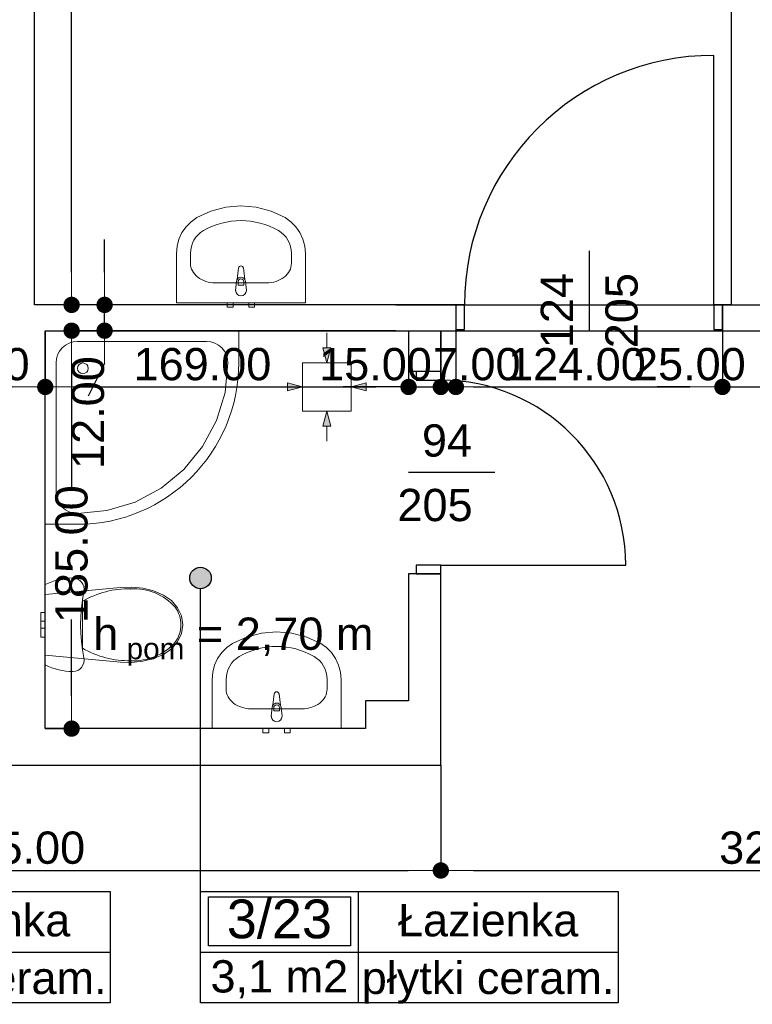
# Model space of a CAD drawing. Header units: millimetres. Extents: x -175445 to -20415, y -559200 to 231527.
# Tile 184 of 256: x -116780 to -113372, y -94928 to -90351. Entities that reach past the tile are written whole.
import ezdxf
from ezdxf.enums import TextEntityAlignment as Align

# ---------------------------------------------------------------- set-up
doc = ezdxf.new("R2010")
doc.units = ezdxf.units.MM
doc.header["$MEASUREMENT"] = 0
for name, color, linetype in [('Drzwi', 7, 'Continuous'), ('Linia', 7, 'Continuous'), ('Obiekt', 7, 'Continuous'), ('Polilinia', 7, 'Continuous'), ('Strefa', 7, 'Continuous'), ('Słup', 7, 'Continuous'), ('Tekst', 7, 'Continuous'), ('Wymiary', 63, 'Continuous'), ('Ściana', 7, 'Continuous')]:
    doc.layers.add(name, color=color, linetype=linetype)
doc.styles.add('Arial', font='txt')
doc.styles.add('Times new roman', font='txt')
doc.dimstyles.new('GENERATED_STYLE__1', dxfattribs={"dimtxt": 150, "dimasz": 152, "dimexe": 0.18, "dimexo": 0, "dimgap": 0.09, "dimtad": 1, "dimtih": 1, "dimtoh": 1, "dimlfac": 0.1, "dimzin": 0, "dimdsep": 46, "dimtxsty": 'Arial', "dimblk": 'ARROWHEAD_11', "dimblk1": 'ARROWHEAD_11', "dimblk2": 'ARROWHEAD_11', "dimcen": 0.09, "dimclrd": 114, "dimclre": 114, "dimclrt": 114, "dimazin": 0, "dimtfac": 1, "dimtdec": 4, "dimtmove": 0, "dimatfit": 3, "dimfxl": 1, "dimtolj": 1, "dimtzin": 0, "dimarcsym": 0})
doc.dimstyles.new('GENERATED_STYLE__3', dxfattribs={"dimtxt": 150, "dimasz": 152, "dimexe": 0.18, "dimexo": 0, "dimgap": 0.09, "dimtad": 1, "dimlfac": 0.1, "dimzin": 0, "dimdsep": 46, "dimtxsty": 'Arial', "dimblk": 'ARROWHEAD_11', "dimblk1": 'ARROWHEAD_11', "dimblk2": 'ARROWHEAD_11', "dimcen": 0.09, "dimclrd": 114, "dimclre": 114, "dimclrt": 114, "dimazin": 0, "dimtfac": 1, "dimtdec": 4, "dimtmove": 2, "dimatfit": 3, "dimfxl": 1, "dimtolj": 1, "dimtzin": 0, "dimarcsym": 0})

# ---------------------------------------------------------------- blocks, each defined once
blk = doc.blocks.new('Łazienka_3_22_24', base_point=(-111874.8, 34229.7))
at = {"layer": 'Strefa'}
for p, q in [((-112608.8, 34512.5), (-110666.6, 34512.5)), ((-112608.8, 33994), (-112608.8, 34512.5)), ((-112572.1, 34486.6), (-111911.5, 34486.6)), ((-112572.1, 34260.3), (-112572.1, 34486.6)), ((-111911.5, 34486.6), (-111911.5, 34260.3)), ((-111874.8, 34512.5), (-111874.8, 33994)), ((-110666.6, 34512.5), (-110666.6, 33994)), ((-111911.5, 34260.3), (-112572.1, 34260.3)), ((-112608.8, 34229.7), (-110666.6, 34229.7)), ((-110666.6, 33994), (-112608.8, 33994))]:
    blk.add_line(p, q, dxfattribs=at)
at = {"layer": 'Strefa', "style": 'Arial'}
for tag, height, p in [('ROOM_NUMBER', 180, (-112241.8, 34384.6)), ('ROOM_NAME', 150, (-111270.7, 34378.5)), ('ROOM_CALC_AREA', 150, (-112241.8, 34117.6)), ('floor_f', 150, (-111270.7, 34110.6))]:
    blk.add_attdef(tag, text='', height=height, dxfattribs=at).set_placement(p, align=Align.MIDDLE_CENTER)
blk = doc.blocks.new('Łazienka_3_23_25', base_point=(-109512, 34229.7))
at = {"layer": 'Strefa'}
for p, q in [((-110246, 34512.5), (-108303.8, 34512.5)), ((-110246, 33994), (-110246, 34512.5)), ((-110209.3, 34486.6), (-109548.7, 34486.6)), ((-110209.3, 34260.3), (-110209.3, 34486.6)), ((-109548.7, 34486.6), (-109548.7, 34260.3)), ((-109512, 34512.5), (-109512, 33994)), ((-108303.8, 34512.5), (-108303.8, 33994)), ((-109548.7, 34260.3), (-110209.3, 34260.3)), ((-110246, 34229.7), (-108303.8, 34229.7)), ((-108303.8, 33994), (-110246, 33994))]:
    blk.add_line(p, q, dxfattribs=at)
at = {"layer": 'Strefa', "style": 'Arial'}
for tag, height, p in [('ROOM_NUMBER', 180, (-109879, 34384.6)), ('ROOM_NAME', 150, (-108907.9, 34378.5)), ('ROOM_CALC_AREA', 150, (-109879, 34117.6)), ('floor_f', 150, (-108907.9, 34110.6))]:
    blk.add_attdef(tag, text='', height=height, dxfattribs=at).set_placement(p, align=Align.MIDDLE_CENTER)
blk = doc.blocks.new('ARROWHEAD_11')
at = {"color": 0, "linetype": 'Continuous', "lineweight": 0}
blk.add_line((0, 0), (-1, 0), dxfattribs=at)
at = {"color": 0, "linetype": 'Continuous', "lineweight": 0, "const_width": 0.25, "flags": 128}
blk.add_lwpolyline([(-0.125, 0, 1), (0.125, 0, 1)], format="xyb", close=True, dxfattribs=at)
blk = doc.blocks.new('*D3367')
at = {"layer": 'Defpoints', "color": 0}
for p in [(-115030.7, -91796.6), (-110484.9, -91796.6), (-110540.7, -93426.6)]:
    blk.add_point(p, dxfattribs=at)
at = {"layer": 'Wymiary', "color": 114, "lineweight": -2}
for p, q in [((-115030.7, -91796.6), (-110484.7, -91796.6)), ((-110484.9, -91948.6), (-110484.9, -92421.3)), ((-110484.9, -93274.6), (-110484.9, -93029.6)), ((-110540.7, -93426.6), (-110484.7, -93426.6))]:
    blk.add_line(p, q, dxfattribs=at)
at = {"layer": 'Wymiary', "color": 114, "lineweight": -2, "xscale": 152, "yscale": 152, "zscale": 152}
for p, rotation in [((-110484.9, -91796.6), 90), ((-110484.9, -93426.6), 270)]:
    blk.add_blockref('ARROWHEAD_11', p, dxfattribs=dict(at, rotation=rotation))
at = {"layer": 'Wymiary', "color": 114, "lineweight": 13, "insert": (-110484.9, -92725.4), "char_height": 150, "attachment_point": 5, "rotation": 90, "style": 'Arial'}
blk.add_mtext('\\A1;163.00', dxfattribs=at)
blk = doc.blocks.new('*D3368')
at = {"layer": 'Defpoints', "color": 0}
for p in [(-115030.7, -91676.6), (-110331.6, -91676.6), (-115030.7, -91796.6)]:
    blk.add_point(p, dxfattribs=at)
at = {"layer": 'Wymiary', "color": 114, "lineweight": -2}
for p, q in [((-110331.6, -91524.6), (-110331.6, -91372.6)), ((-115030.7, -91676.6), (-110331.4, -91676.6)), ((-110331.6, -91796.6), (-110331.6, -91676.6)), ((-115030.7, -91796.6), (-110331.4, -91796.6)), ((-110331.6, -91948.6), (-110408.2, -92100.6))]:
    blk.add_line(p, q, dxfattribs=at)
at = {"layer": 'Wymiary', "color": 114, "lineweight": -2, "xscale": 152, "yscale": 152, "zscale": 152}
for p, rotation in [((-110331.6, -91676.6), 270), ((-110331.6, -91796.6), 90)]:
    blk.add_blockref('ARROWHEAD_11', p, dxfattribs=dict(at, rotation=rotation))
at = {"layer": 'Wymiary', "color": 114, "lineweight": 13, "insert": (-110408.2, -92177.3), "char_height": 150, "attachment_point": 5, "rotation": 90, "style": 'Arial'}
blk.add_mtext('\\A1;12.00', dxfattribs=at)
blk = doc.blocks.new('*D3369')
at = {"layer": 'Defpoints', "color": 0}
for p in [(-110484.9, -88543.8), (-110090.7, -88543.8), (-115030.7, -91676.6)]:
    blk.add_point(p, dxfattribs=at)
at = {"layer": 'Wymiary', "color": 114, "lineweight": -2}
for p, q in [((-110090.7, -88543.8), (-110485.1, -88543.8)), ((-110484.9, -88695.8), (-110484.9, -89944.8)), ((-110484.9, -91524.6), (-110484.9, -90275.7)), ((-115030.7, -91676.6), (-110484.7, -91676.6))]:
    blk.add_line(p, q, dxfattribs=at)
at = {"layer": 'Wymiary', "color": 114, "lineweight": -2, "xscale": 152, "yscale": 152, "zscale": 152}
for p, rotation in [((-110484.9, -88543.8), 90), ((-110484.9, -91676.6), 270)]:
    blk.add_blockref('ARROWHEAD_11', p, dxfattribs=dict(at, rotation=rotation))
at = {"layer": 'Wymiary', "color": 114, "lineweight": 13, "insert": (-110484.9, -90110.2), "char_height": 150, "attachment_point": 5, "rotation": 90, "style": 'Arial'}
blk.add_mtext('\\A1;314', dxfattribs=at)
blk = doc.blocks.new('*D3370')
at = {"layer": 'Defpoints', "color": 0}
for p in [(-116538.1, -91796.6), (-115030.7, -91796.6), (-116660.7, -93646.6)]:
    blk.add_point(p, dxfattribs=at)
at = {"layer": 'Wymiary', "color": 114, "lineweight": -2}
for p, q in [((-115030.7, -91796.6), (-116538.2, -91796.6)), ((-116538.1, -91948.6), (-116538.1, -92531.3)), ((-116538.1, -93494.6), (-116538.1, -93139.6)), ((-116660.7, -93646.6), (-116537.9, -93646.6))]:
    blk.add_line(p, q, dxfattribs=at)
at = {"layer": 'Wymiary', "color": 114, "lineweight": -2, "xscale": 152, "yscale": 152, "zscale": 152}
for p, rotation in [((-116538.1, -91796.6), 90), ((-116538.1, -93646.6), 270)]:
    blk.add_blockref('ARROWHEAD_11', p, dxfattribs=dict(at, rotation=rotation))
at = {"layer": 'Wymiary', "color": 114, "lineweight": 13, "insert": (-116538.1, -92835.4), "char_height": 150, "attachment_point": 5, "rotation": 90, "style": 'Arial'}
blk.add_mtext('\\A1;185.00', dxfattribs=at)
blk = doc.blocks.new('*D3371')
at = {"layer": 'Defpoints', "color": 0}
for p in [(-116384.7, -91676.6), (-115030.7, -91676.6), (-115030.7, -91796.6)]:
    blk.add_point(p, dxfattribs=at)
at = {"layer": 'Wymiary', "color": 114, "lineweight": -2}
for p, q in [((-116384.7, -91524.6), (-116384.7, -91372.6)), ((-115030.7, -91676.6), (-116384.9, -91676.6)), ((-116384.7, -91796.6), (-116384.7, -91676.6)), ((-115030.7, -91796.6), (-116384.9, -91796.6)), ((-116384.7, -91948.6), (-116461.4, -92100.6))]:
    blk.add_line(p, q, dxfattribs=at)
at = {"layer": 'Wymiary', "color": 114, "lineweight": -2, "xscale": 152, "yscale": 152, "zscale": 152}
for p, rotation in [((-116384.7, -91676.6), 270), ((-116384.7, -91796.6), 90)]:
    blk.add_blockref('ARROWHEAD_11', p, dxfattribs=dict(at, rotation=rotation))
at = {"layer": 'Wymiary', "color": 114, "lineweight": 13, "insert": (-116461.4, -92177.3), "char_height": 150, "attachment_point": 5, "rotation": 90, "style": 'Arial'}
blk.add_mtext('\\A1;12.00', dxfattribs=at)
blk = doc.blocks.new('*D3372')
at = {"layer": 'Defpoints', "color": 0}
for p in [(-116710.7, -87078.8), (-116538.1, -87078.8), (-115030.7, -91676.6)]:
    blk.add_point(p, dxfattribs=at)
at = {"layer": 'Wymiary', "color": 114, "lineweight": -2}
for p, q in [((-116710.7, -87078.8), (-116537.9, -87078.8)), ((-116538.1, -87230.8), (-116538.1, -89208.7)), ((-116538.1, -91524.6), (-116538.1, -89546.7)), ((-115030.7, -91676.6), (-116538.2, -91676.6))]:
    blk.add_line(p, q, dxfattribs=at)
at = {"layer": 'Wymiary', "color": 114, "lineweight": -2, "xscale": 152, "yscale": 152, "zscale": 152}
for p, rotation in [((-116538.1, -87078.8), 90), ((-116538.1, -91676.6), 270)]:
    blk.add_blockref('ARROWHEAD_11', p, dxfattribs=dict(at, rotation=rotation))
at = {"layer": 'Wymiary', "color": 114, "lineweight": 13, "insert": (-116538.1, -89377.7), "char_height": 150, "attachment_point": 5, "rotation": 90, "style": 'Arial'}
blk.add_mtext('\\A1;458', dxfattribs=at)
blk = doc.blocks.new('*D3482')
at = {"layer": 'Defpoints', "color": 0}
for p in [(-118770.7, -93816.6), (-114820.7, -93816.6), (-114820.7, -94306)]:
    blk.add_point(p, dxfattribs=at)
at = {"layer": 'Wymiary', "color": 114, "lineweight": -2}
for p, q in [((-118770.7, -93816.6), (-118770.7, -94306.2)), ((-114820.7, -93816.6), (-114820.7, -94306.2)), ((-118618.7, -94306), (-114972.7, -94306))]:
    blk.add_line(p, q, dxfattribs=at)
at = {"layer": 'Wymiary', "color": 114, "lineweight": -2, "xscale": 152, "yscale": 152, "zscale": 152, "rotation": 180}
blk.add_blockref('ARROWHEAD_11', (-118770.7, -94306), dxfattribs=at)
at = {"layer": 'Wymiary', "color": 114, "lineweight": -2, "xscale": 152, "yscale": 152, "zscale": 152}
blk.add_blockref('ARROWHEAD_11', (-114820.7, -94306), dxfattribs=at)
at = {"layer": 'Wymiary', "color": 114, "lineweight": 13, "insert": (-116795.7, -94201), "char_height": 150, "attachment_point": 5, "style": 'Arial'}
blk.add_mtext('\\A1;395.00', dxfattribs=at)
blk = doc.blocks.new('*D3483')
at = {"layer": 'Defpoints', "color": 0}
for p in [(-114820.7, -93816.6), (-111590.7, -93816.6), (-111590.7, -94306)]:
    blk.add_point(p, dxfattribs=at)
at = {"layer": 'Wymiary', "color": 114, "lineweight": -2}
for p, q in [((-114820.7, -93816.6), (-114820.7, -94306.2)), ((-111590.7, -93816.6), (-111590.7, -94306.2)), ((-114668.7, -94306), (-111742.7, -94306))]:
    blk.add_line(p, q, dxfattribs=at)
at = {"layer": 'Wymiary', "color": 114, "lineweight": -2, "xscale": 152, "yscale": 152, "zscale": 152, "rotation": 180}
blk.add_blockref('ARROWHEAD_11', (-114820.7, -94306), dxfattribs=at)
at = {"layer": 'Wymiary', "color": 114, "lineweight": -2, "xscale": 152, "yscale": 152, "zscale": 152}
blk.add_blockref('ARROWHEAD_11', (-111590.7, -94306), dxfattribs=at)
at = {"layer": 'Wymiary', "color": 114, "lineweight": 13, "insert": (-113205.7, -94201), "char_height": 150, "attachment_point": 5, "style": 'Arial'}
blk.add_mtext('\\A1;323.00', dxfattribs=at)
blk = doc.blocks.new('*D3541')
at = {"layer": 'Defpoints', "color": 0}
for p in [(-117330.7, -91796.6), (-116660.7, -91796.6), (-116660.7, -92058.1)]:
    blk.add_point(p, dxfattribs=at)
at = {"layer": 'Wymiary', "color": 114, "lineweight": -2}
for p, q in [((-117330.7, -91796.6), (-117330.7, -92058.3)), ((-116660.7, -91796.6), (-116660.7, -92058.3)), ((-117178.7, -92058.1), (-116812.7, -92058.1))]:
    blk.add_line(p, q, dxfattribs=at)
at = {"layer": 'Wymiary', "color": 114, "lineweight": -2, "xscale": 152, "yscale": 152, "zscale": 152, "rotation": 180}
blk.add_blockref('ARROWHEAD_11', (-117330.7, -92058.1), dxfattribs=at)
at = {"layer": 'Wymiary', "color": 114, "lineweight": -2, "xscale": 152, "yscale": 152, "zscale": 152}
blk.add_blockref('ARROWHEAD_11', (-116660.7, -92058.1), dxfattribs=at)
at = {"layer": 'Wymiary', "color": 114, "lineweight": 13, "insert": (-116995.7, -91953.1), "char_height": 150, "attachment_point": 5, "style": 'Arial'}
blk.add_mtext('\\A1;67.00', dxfattribs=at)
blk = doc.blocks.new('*D3542')
at = {"layer": 'Defpoints', "color": 0}
for p in [(-116660.7, -91796.6), (-114970.7, -91796.6), (-114970.7, -92058.1)]:
    blk.add_point(p, dxfattribs=at)
at = {"layer": 'Wymiary', "color": 114, "lineweight": -2}
for p, q in [((-116660.7, -91796.6), (-116660.7, -92058.3)), ((-114970.7, -91796.6), (-114970.7, -92058.3)), ((-116508.7, -92058.1), (-115122.7, -92058.1))]:
    blk.add_line(p, q, dxfattribs=at)
at = {"layer": 'Wymiary', "color": 114, "lineweight": -2, "xscale": 152, "yscale": 152, "zscale": 152, "rotation": 180}
blk.add_blockref('ARROWHEAD_11', (-116660.7, -92058.1), dxfattribs=at)
at = {"layer": 'Wymiary', "color": 114, "lineweight": -2, "xscale": 152, "yscale": 152, "zscale": 152}
blk.add_blockref('ARROWHEAD_11', (-114970.7, -92058.1), dxfattribs=at)
at = {"layer": 'Wymiary', "color": 114, "lineweight": 13, "insert": (-115929.6, -91953.1), "char_height": 150, "attachment_point": 5, "style": 'Arial'}
blk.add_mtext('\\A1;169.00', dxfattribs=at)
blk = doc.blocks.new('*D3543')
at = {"layer": 'Defpoints', "color": 0}
for p in [(-114970.7, -91796.6), (-114820.7, -91796.6), (-114820.7, -92058.1)]:
    blk.add_point(p, dxfattribs=at)
at = {"layer": 'Wymiary', "color": 114, "lineweight": -2}
for p, q in [((-114970.7, -91796.6), (-114970.7, -92058.3)), ((-114820.7, -91796.6), (-114820.7, -92058.3)), ((-115122.7, -92058.1), (-115274.7, -92058.1)), ((-114970.7, -92058.1), (-114820.7, -92058.1)), ((-114668.7, -92058.1), (-114516.7, -92058.1))]:
    blk.add_line(p, q, dxfattribs=at)
at = {"layer": 'Wymiary', "color": 114, "lineweight": -2, "xscale": 152, "yscale": 152, "zscale": 152}
blk.add_blockref('ARROWHEAD_11', (-114970.7, -92058.1), dxfattribs=at)
at = {"layer": 'Wymiary', "color": 114, "lineweight": -2, "xscale": 152, "yscale": 152, "zscale": 152, "rotation": 180}
blk.add_blockref('ARROWHEAD_11', (-114820.7, -92058.1), dxfattribs=at)
at = {"layer": 'Wymiary', "color": 114, "lineweight": 13, "insert": (-115124.6, -91953.1), "char_height": 150, "attachment_point": 5, "style": 'Arial'}
blk.add_mtext('\\A1;15.00', dxfattribs=at)
blk = doc.blocks.new('*D3544')
at = {"layer": 'Defpoints', "color": 0}
for p in [(-114820.7, -91796.6), (-114750.7, -91796.6), (-114750.7, -92058.1)]:
    blk.add_point(p, dxfattribs=at)
at = {"layer": 'Wymiary', "color": 114, "lineweight": -2}
for p, q in [((-114820.7, -91796.6), (-114820.7, -92058.3)), ((-114750.7, -91796.6), (-114750.7, -92058.3)), ((-114972.7, -92058.1), (-115124.7, -92058.1)), ((-114820.7, -92058.1), (-114750.7, -92058.1)), ((-114598.7, -92058.1), (-114446.7, -92058.1))]:
    blk.add_line(p, q, dxfattribs=at)
at = {"layer": 'Wymiary', "color": 114, "lineweight": -2, "xscale": 152, "yscale": 152, "zscale": 152}
blk.add_blockref('ARROWHEAD_11', (-114820.7, -92058.1), dxfattribs=at)
at = {"layer": 'Wymiary', "color": 114, "lineweight": -2, "xscale": 152, "yscale": 152, "zscale": 152, "rotation": 180}
blk.add_blockref('ARROWHEAD_11', (-114750.7, -92058.1), dxfattribs=at)
at = {"layer": 'Wymiary', "color": 114, "lineweight": 13, "insert": (-114653.8, -91953.1), "char_height": 150, "attachment_point": 5, "style": 'Arial'}
blk.add_mtext('\\A1;7.00', dxfattribs=at)
blk = doc.blocks.new('*D3545')
at = {"layer": 'Defpoints', "color": 0}
for p in [(-114750.7, -91796.6), (-113510.7, -91796.6), (-113510.7, -92058.1)]:
    blk.add_point(p, dxfattribs=at)
at = {"layer": 'Wymiary', "color": 114, "lineweight": -2}
for p, q in [((-114750.7, -91796.6), (-114750.7, -92058.3)), ((-113510.7, -91796.6), (-113510.7, -92058.3)), ((-114598.7, -92058.1), (-113662.7, -92058.1))]:
    blk.add_line(p, q, dxfattribs=at)
at = {"layer": 'Wymiary', "color": 114, "lineweight": -2, "xscale": 152, "yscale": 152, "zscale": 152, "rotation": 180}
blk.add_blockref('ARROWHEAD_11', (-114750.7, -92058.1), dxfattribs=at)
at = {"layer": 'Wymiary', "color": 114, "lineweight": -2, "xscale": 152, "yscale": 152, "zscale": 152}
blk.add_blockref('ARROWHEAD_11', (-113510.7, -92058.1), dxfattribs=at)
at = {"layer": 'Wymiary', "color": 114, "lineweight": 13, "insert": (-114187.6, -91953.1), "char_height": 150, "attachment_point": 5, "style": 'Arial'}
blk.add_mtext('\\A1;124.00', dxfattribs=at)
blk = doc.blocks.new('*D3546')
at = {"layer": 'Defpoints', "color": 0}
for p in [(-113510.7, -91796.6), (-113260.7, -91796.6), (-113260.7, -92058.1)]:
    blk.add_point(p, dxfattribs=at)
at = {"layer": 'Wymiary', "color": 114, "lineweight": -2}
for p, q in [((-113510.7, -91796.6), (-113510.7, -92058.3)), ((-113260.7, -91796.6), (-113260.7, -92058.3)), ((-113662.7, -92058.1), (-113814.7, -92058.1)), ((-113510.7, -92058.1), (-113260.7, -92058.1)), ((-113108.7, -92058.1), (-112956.7, -92058.1))]:
    blk.add_line(p, q, dxfattribs=at)
at = {"layer": 'Wymiary', "color": 114, "lineweight": -2, "xscale": 152, "yscale": 152, "zscale": 152}
blk.add_blockref('ARROWHEAD_11', (-113510.7, -92058.1), dxfattribs=at)
at = {"layer": 'Wymiary', "color": 114, "lineweight": -2, "xscale": 152, "yscale": 152, "zscale": 152, "rotation": 180}
blk.add_blockref('ARROWHEAD_11', (-113260.7, -92058.1), dxfattribs=at)
at = {"layer": 'Wymiary', "color": 114, "lineweight": 13, "insert": (-113664.6, -91953.1), "char_height": 150, "attachment_point": 5, "style": 'Arial'}
blk.add_mtext('\\A1;25.00', dxfattribs=at)

msp = doc.modelspace()

# ---------------------------------------------------------------- hatches: boundary and pattern name
at = {"layer": 'Linia', "linetype": 'Continuous', "lineweight": 13}
for points in [[(-115350.73, -91945.594), (-115331.887, -91875.643), (-115369.387, -91875.593)], [(-115463.68, -92058.094), (-115533.656, -92039.344), (-115533.656, -92076.844)], [(-115238.38, -92058.094), (-115168.404, -92076.844), (-115168.404, -92039.344)], [(-115350.73, -92170.594), (-115369.387, -92240.594), (-115331.887, -92240.544)]]:
    msp.add_hatch(color=150, dxfattribs=at).paths.add_polyline_path(points)
at = {"layer": 'Polilinia', "linetype": 'Continuous'}
msp.add_hatch(color=256, dxfattribs=at).paths.add_polyline_path([(-115888.747, -92946.218), (-115892.553, -92927.084), (-115903.392, -92910.863), (-115919.613, -92900.024), (-115938.747, -92896.218), (-115957.882, -92900.024), (-115974.103, -92910.863), (-115984.941, -92927.084), (-115988.747, -92946.218), (-115984.941, -92965.353), (-115974.103, -92981.574), (-115957.882, -92992.412), (-115938.747, -92996.218), (-115919.613, -92992.412), (-115903.392, -92981.574), (-115892.553, -92965.353)])

# ---------------------------------------------------------------- linework, layer by layer
at = {"layer": 'Drzwi'}
for p, q in [((-113550.722, -91676.604), (-113550.722, -90516.604)), ((-114710.722, -91676.604), (-114750.722, -91676.604)), ((-114750.722, -91676.604), (-114750.722, -91791.604)), ((-114750.722, -91676.604), (-114750.722, -91791.604)), ((-114710.722, -91791.604), (-114710.722, -91676.604)), ((-113510.722, -91676.604), (-113550.722, -91676.604)), ((-113550.722, -91676.604), (-113550.722, -91791.604)), ((-113510.722, -91791.604), (-113510.722, -91676.604)), ((-113510.722, -91676.604), (-113510.722, -91791.604)), ((-114750.722, -91791.604), (-114710.722, -91791.604)), ((-113550.722, -91791.604), (-113510.722, -91791.604)), ((-114935.722, -91986.604), (-114935.722, -92026.604)), ((-114820.722, -91986.604), (-114935.722, -91986.604)), ((-114820.722, -91986.604), (-114935.722, -91986.604)), ((-114820.722, -92026.604), (-114820.722, -91986.604)), ((-114935.722, -92026.604), (-114820.722, -92026.604)), ((-114820.722, -92886.604), (-114935.722, -92886.604)), ((-114935.722, -92886.604), (-114935.722, -92926.604)), ((-114820.722, -92926.604), (-114820.722, -92886.604)), ((-114820.722, -92886.604), (-113960.722, -92886.604)), ((-114935.722, -92926.604), (-114820.722, -92926.604)), ((-114820.722, -92926.604), (-114935.722, -92926.604))]:
    msp.add_line(p, q, dxfattribs=at)
for centre, radius, start, end in [((-113550.722, -91676.604), 1160, 90, 180), ((-114820.722, -92886.604), 860, 0, 90)]:
    msp.add_arc(centre, radius, start, end, dxfattribs=at)
at = {"layer": 'Linia', "color": 150, "lineweight": 13}
for p, q in [((-115350.545, -91806.703), (-115350.637, -91875.618)), ((-115350.73, -91945.594), (-115369.387, -91875.593)), ((-115369.387, -91875.593), (-115331.887, -91875.643)), ((-115350.73, -91945.594), (-115331.887, -91875.643)), ((-115238.38, -91945.744), (-115463.38, -91945.744)), ((-115463.38, -91945.744), (-115463.38, -92170.444)), ((-115238.38, -92170.444), (-115238.38, -91945.744)), ((-115463.68, -92058.094), (-115533.656, -92039.344)), ((-115533.656, -92076.844), (-115533.656, -92039.344)), ((-115238.38, -92058.094), (-115168.404, -92039.344)), ((-115168.404, -92039.344), (-115168.404, -92076.844)), ((-115602.571, -92058.094), (-115533.656, -92058.094)), ((-115463.68, -92058.094), (-115533.656, -92076.844)), ((-115238.38, -92058.094), (-115168.404, -92076.844)), ((-115099.489, -92058.094), (-115168.404, -92058.094)), ((-115463.38, -92170.744), (-115238.38, -92170.744)), ((-115350.73, -92170.594), (-115369.387, -92240.594)), ((-115350.73, -92170.594), (-115331.887, -92240.544)), ((-115331.887, -92240.544), (-115369.387, -92240.594)), ((-115350.545, -92309.484), (-115350.637, -92240.569))]:
    msp.add_line(p, q, dxfattribs=at)
at = {"layer": 'Obiekt', "color": 8, "lineweight": 5}
for p, q in [((-115890.38, -91241.072), (-115821.359, -91222.773)), ((-115821.359, -91222.773), (-115750.398, -91216.618)), ((-115750.398, -91216.618), (-115679.436, -91222.773)), ((-115679.436, -91222.773), (-115610.416, -91241.072)), ((-115982.55, -91289.744), (-115955.572, -91271.014)), ((-115955.572, -91271.014), (-115890.38, -91241.072)), ((-115610.416, -91241.072), (-115545.224, -91271.014)), ((-115545.224, -91271.014), (-115518.245, -91289.744)), ((-116024.896, -91340.624), (-116005.907, -91313.197)), ((-116005.907, -91313.197), (-115982.55, -91289.744)), ((-115518.245, -91289.744), (-115494.888, -91313.197)), ((-115494.888, -91313.197), (-115475.899, -91340.624)), ((-116038.911, -91371.147), (-116024.896, -91340.624)), ((-115475.899, -91340.624), (-115461.885, -91371.147)), ((-116050.398, -91437.514), (-116047.503, -91403.791)), ((-116047.503, -91403.791), (-116038.911, -91371.147)), ((-115461.885, -91371.147), (-115453.292, -91403.791)), ((-115453.292, -91403.791), (-115450.398, -91437.514)), ((-116050.398, -91666.604), (-116050.398, -91437.514)), ((-115985.18, -91483.332), (-115985.18, -91437.514)), ((-115515.615, -91483.332), (-115515.615, -91437.514)), ((-115450.398, -91437.514), (-115450.398, -91666.604)), ((-115768.127, -91557.82), (-115761.498, -91504.886)), ((-115739.298, -91504.886), (-115732.668, -91557.82)), ((-115631.572, -91574.286), (-115869.224, -91574.286)), ((-115775.398, -91609.286), (-115771.398, -91567.333)), ((-115763.998, -91569.505), (-115763.998, -91584.376)), ((-115763.998, -91584.376), (-115736.798, -91584.376)), ((-115736.798, -91584.376), (-115736.798, -91569.505)), ((-115729.398, -91567.333), (-115725.398, -91609.286)), ((-115450.398, -91666.604), (-116050.398, -91666.604)), ((-115813.898, -91686.604), (-115813.898, -91666.604)), ((-115813.898, -91666.604), (-115786.898, -91666.604)), ((-115786.898, -91666.604), (-115786.898, -91686.604)), ((-115713.898, -91686.604), (-115713.898, -91666.604)), ((-115713.898, -91666.604), (-115686.898, -91666.604)), ((-115686.898, -91666.604), (-115686.898, -91686.604)), ((-115786.898, -91686.604), (-115813.898, -91686.604)), ((-115686.898, -91686.604), (-115713.898, -91686.604)), ((-115760.722, -91796.604), (-116660.722, -91796.604)), ((-116660.722, -91796.604), (-116660.722, -92696.604)), ((-115760.722, -91946.604), (-115760.722, -91796.604)), ((-116566.279, -91863.457), (-116581.433, -91875.894)), ((-116548.99, -91854.216), (-116566.279, -91863.457)), ((-116530.231, -91848.526), (-116548.99, -91854.216)), ((-116510.722, -91846.604), (-116530.231, -91848.526)), ((-115910.722, -91846.604), (-116510.722, -91846.604)), ((-115891.213, -91848.526), (-115910.722, -91846.604)), ((-115872.454, -91854.216), (-115891.213, -91848.526)), ((-115855.165, -91863.457), (-115872.454, -91854.216)), ((-115840.011, -91875.894), (-115855.165, -91863.457)), ((-116603.11, -91908.336), (-116608.801, -91927.095)), ((-116593.869, -91891.047), (-116603.11, -91908.336)), ((-116581.433, -91875.894), (-116593.869, -91891.047)), ((-115827.575, -91891.047), (-115840.011, -91875.894)), ((-115818.334, -91908.336), (-115827.575, -91891.047)), ((-115812.644, -91927.095), (-115818.334, -91908.336)), ((-116608.801, -91927.095), (-116610.722, -91946.604)), ((-116610.722, -91946.604), (-116610.722, -92546.604)), ((-116610.722, -91946.604), (-116610.722, -92546.604)), ((-116610.722, -92546.604), (-116610.722, -91946.604)), ((-115824.172, -92083.168), (-115810.722, -91946.604)), ((-115810.722, -91946.604), (-115812.644, -91927.095)), ((-115864.006, -92214.483), (-115824.172, -92083.168)), ((-115928.693, -92335.504), (-115864.006, -92214.483)), ((-116015.747, -92441.579), (-115928.693, -92335.504)), ((-116121.823, -92528.633), (-116015.747, -92441.579)), ((-116610.722, -92546.604), (-116608.801, -92566.113)), ((-116242.844, -92593.32), (-116121.823, -92528.633)), ((-116608.801, -92566.113), (-116603.11, -92584.873)), ((-116603.11, -92584.873), (-116593.869, -92602.161)), ((-116374.159, -92633.154), (-116242.844, -92593.32)), ((-116593.869, -92602.161), (-116581.433, -92617.315)), ((-116581.433, -92617.315), (-116566.279, -92629.751)), ((-116566.279, -92629.751), (-116548.99, -92638.992)), ((-116548.99, -92638.992), (-116530.231, -92644.683)), ((-116530.231, -92644.683), (-116510.722, -92646.604)), ((-116510.722, -92646.604), (-116374.159, -92633.154)), ((-116660.722, -92696.604), (-116510.722, -92696.604)), ((-116645.647, -92969.849), (-116630.182, -92963.645)), ((-116630.182, -92963.645), (-116614.38, -92958.358)), ((-116614.38, -92958.358), (-116598.295, -92954.008)), ((-116598.295, -92954.008), (-116581.983, -92950.609)), ((-116581.983, -92950.609), (-116565.499, -92948.172)), ((-116565.499, -92948.172), (-116548.901, -92946.707)), ((-116548.901, -92946.707), (-116532.246, -92946.218)), ((-116532.246, -92946.218), (-116520.711, -92947.501)), ((-116520.711, -92947.501), (-116509.74, -92951.286)), ((-116509.74, -92951.286), (-116499.867, -92957.389)), ((-116499.867, -92957.389), (-116491.576, -92965.511)), ((-116491.576, -92965.511), (-116485.269, -92975.256)), ((-116660.722, -92976.95), (-116645.647, -92969.849)), ((-116660.722, -93350.487), (-116660.722, -92976.95)), ((-116660.722, -93022.744), (-116310.339, -92990.37)), ((-116480.772, -93009.219), (-116487.554, -93047.503)), ((-116485.269, -92975.256), (-116481.256, -92986.149)), ((-116481.256, -92986.149), (-116479.732, -92997.657)), ((-116479.732, -92997.657), (-116480.772, -93009.219)), ((-116310.339, -92990.37), (-116258.642, -92988.807)), ((-116258.642, -92988.807), (-116207.297, -92994.295)), ((-116207.297, -92994.295), (-116157.55, -93006.7)), ((-116157.55, -93006.7), (-116110.612, -93025.721)), ((-116660.722, -93304.694), (-116660.722, -93022.744)), ((-116487.554, -93047.503), (-116492.41, -93086.079)), ((-116487.679, -93163.719), (-116487.679, -93054.777)), ((-116110.612, -93025.721), (-116073.416, -93051.319)), ((-116073.416, -93051.319), (-116044.898, -93084.362)), ((-116492.41, -93086.079), (-116495.329, -93124.85)), ((-116044.898, -93084.362), (-116026.938, -93122.67)), ((-116680.722, -93106.719), (-116680.722, -93123.414)), ((-116660.722, -93106.719), (-116680.722, -93106.719)), ((-116680.722, -93123.414), (-116680.722, -93147.719)), ((-116680.722, -93147.719), (-116680.722, -93152.405)), ((-116660.722, -93147.719), (-116680.722, -93147.719)), ((-116660.722, -93106.719), (-116660.722, -93123.414)), ((-116660.722, -93123.414), (-116660.722, -93147.719)), ((-116660.722, -93147.719), (-116660.722, -93152.405)), ((-116495.329, -93124.85), (-116496.302, -93163.719)), ((-116026.938, -93122.67), (-116020.721, -93163.719)), ((-116680.722, -93152.405), (-116680.722, -93163.719)), ((-116680.722, -93163.719), (-116680.722, -93175.032)), ((-116680.722, -93175.032), (-116680.722, -93179.719)), ((-116660.722, -93179.719), (-116680.722, -93179.719)), ((-116680.722, -93179.719), (-116680.722, -93204.024)), ((-116660.722, -93152.405), (-116660.722, -93163.719)), ((-116660.722, -93163.719), (-116660.722, -93175.032)), ((-116660.722, -93175.032), (-116660.722, -93179.719)), ((-116660.722, -93179.719), (-116660.722, -93204.024)), ((-116496.302, -93163.719), (-116495.329, -93202.587)), ((-116487.679, -93272.66), (-116487.679, -93163.719)), ((-116029.361, -93163.72), (-116029.361, -93163.719)), ((-116020.721, -93163.719), (-116026.938, -93204.767)), ((-115655.421, -93202.773), (-115584.46, -93196.618)), ((-115584.46, -93196.618), (-115513.498, -93202.773)), ((-116680.722, -93204.024), (-116680.722, -93220.719)), ((-116660.722, -93220.719), (-116680.722, -93220.719)), ((-116660.722, -93204.024), (-116660.722, -93220.719)), ((-116495.329, -93202.587), (-116492.41, -93241.358)), ((-116492.41, -93241.358), (-116487.554, -93279.934)), ((-116026.938, -93204.767), (-116044.898, -93243.076)), ((-115789.634, -93251.014), (-115724.442, -93221.072)), ((-115724.442, -93221.072), (-115655.421, -93202.773)), ((-115513.498, -93202.773), (-115444.478, -93221.072)), ((-115444.478, -93221.072), (-115379.286, -93251.014)), ((-116487.554, -93279.934), (-116480.772, -93318.218)), ((-116073.416, -93276.119), (-116110.612, -93301.716)), ((-116044.898, -93243.076), (-116073.416, -93276.119)), ((-116056.172, -93244.795), (-116056.173, -93244.795)), ((-115839.969, -93293.197), (-115816.612, -93269.744)), ((-115816.612, -93269.744), (-115789.634, -93251.014)), ((-115379.286, -93251.014), (-115352.308, -93269.744)), ((-115352.308, -93269.744), (-115328.951, -93293.197)), ((-116310.339, -93337.067), (-116660.722, -93304.694)), ((-116479.732, -93329.78), (-116481.256, -93341.289)), ((-116480.772, -93318.218), (-116479.732, -93329.78)), ((-116207.297, -93333.142), (-116258.642, -93338.63)), ((-116157.55, -93320.737), (-116207.297, -93333.142)), ((-116110.612, -93301.716), (-116157.55, -93320.737)), ((-115872.973, -93351.147), (-115858.958, -93320.624)), ((-115858.958, -93320.624), (-115839.969, -93293.197)), ((-115328.951, -93293.197), (-115309.961, -93320.624)), ((-115309.961, -93320.624), (-115295.947, -93351.147)), ((-116645.647, -93357.588), (-116660.722, -93350.487)), ((-116630.182, -93363.793), (-116645.647, -93357.588)), ((-116614.38, -93369.079), (-116630.182, -93363.793)), ((-116598.295, -93373.429), (-116614.38, -93369.079)), ((-116581.983, -93376.829), (-116598.295, -93373.429)), ((-116565.499, -93379.265), (-116581.983, -93376.829)), ((-116548.901, -93380.73), (-116565.499, -93379.265)), ((-116520.711, -93379.936), (-116532.246, -93381.219)), ((-116509.74, -93376.151), (-116520.711, -93379.936)), ((-116499.867, -93370.048), (-116509.74, -93376.151)), ((-116491.576, -93361.926), (-116499.867, -93370.048)), ((-116485.269, -93352.181), (-116491.576, -93361.926)), ((-116481.256, -93341.289), (-116485.269, -93352.181)), ((-116258.642, -93338.63), (-116310.339, -93337.067)), ((-115881.565, -93383.791), (-115872.973, -93351.147)), ((-115295.947, -93351.147), (-115287.355, -93383.791)), ((-116532.246, -93381.219), (-116548.901, -93380.73)), ((-115884.46, -93417.514), (-115881.565, -93383.791)), ((-115884.46, -93646.604), (-115884.46, -93417.514)), ((-115819.242, -93463.332), (-115819.242, -93417.514)), ((-115349.677, -93463.332), (-115349.677, -93417.514)), ((-115287.355, -93383.791), (-115284.46, -93417.514)), ((-115284.46, -93417.514), (-115284.46, -93646.604)), ((-115602.19, -93537.82), (-115595.56, -93484.886)), ((-115573.36, -93484.886), (-115566.73, -93537.82)), ((-115465.634, -93554.286), (-115703.286, -93554.286)), ((-115609.46, -93589.286), (-115605.46, -93547.333)), ((-115598.06, -93549.505), (-115598.06, -93564.376)), ((-115570.86, -93564.376), (-115570.86, -93549.505)), ((-115563.46, -93547.333), (-115559.46, -93589.286)), ((-115598.06, -93564.376), (-115570.86, -93564.376)), ((-115284.46, -93646.604), (-115884.46, -93646.604)), ((-115647.96, -93666.604), (-115647.96, -93646.604)), ((-115647.96, -93646.604), (-115620.96, -93646.604)), ((-115620.96, -93646.604), (-115620.96, -93666.604)), ((-115547.96, -93666.604), (-115547.96, -93646.604)), ((-115547.96, -93646.604), (-115520.96, -93646.604)), ((-115520.96, -93646.604), (-115520.96, -93666.604)), ((-115620.96, -93666.604), (-115647.96, -93666.604)), ((-115520.96, -93666.604), (-115547.96, -93666.604))]:
    msp.add_line(p, q, dxfattribs=at)
at = {"layer": 'Obiekt'}
for p, q in [((-114130.722, -91425.226), (-114130.722, -91796.604)), ((-114569.344, -92456.604), (-114970.722, -92456.604))]:
    msp.add_line(p, q, dxfattribs=at)
at = {"layer": 'Obiekt', "color": 8, "lineweight": 5}
msp.add_circle((-116485.722, -91971.604), 25, dxfattribs=at)
for centre, radius, start, end in [((-115750.398, -91506.276), 11.187, 7.138925, 172.861075), ((-115750.398, -91569.233), 21.086, 32.771025, 147.228975), ((-115750.398, -91569.233), 21.086, 147.228975, 174.830393), ((-115750.398, -91569.505), 13.6, 0, 180), ((-115750.398, -91569.233), 21.086, 5.169607, 32.771025), ((-115750.398, -91609.286), 25, 180, 0), ((-116510.722, -91946.604), 750, 270, 0), ((-116272.785, -93421.814), 425.383, 88.646069, 120.348234), ((-116248.419, -93253.179), 256.976, 41.575502, 93.195152), ((-116167.967, -93164.532), 138.565, 0.335586, 36.222804), ((-116167.964, -93162.907), 138.562, 323.777189, 359.664406), ((-116272.785, -92905.623), 425.383, 239.651766, 271.353931), ((-116248.419, -93074.258), 256.976, 266.804848, 318.424498), ((-115584.46, -93486.276), 11.187, 7.138925, 172.861075), ((-115584.46, -93549.233), 21.086, 147.228975, 174.830393), ((-115584.46, -93549.233), 21.086, 32.771025, 147.228975), ((-115584.46, -93549.505), 13.6, 0, 180), ((-115584.46, -93549.233), 21.086, 5.169607, 32.771025), ((-115584.46, -93589.286), 25, 180, 0)]:
    msp.add_arc(centre, radius, start, end, dxfattribs=at)
for centre, major_axis, ratio, start_param, end_param in [((-115750.398, -91666.604), (0, 381.818), 0.95652174, 5.78621047, 6.78016015), ((-115869.25, -91437.514), (0, 121.2), 0.95652174, 0.49697483, 1.57079633), ((-115631.545, -91437.514), (0, 121.2), 0.95652174, 4.71238898, 5.78621048), ((-115869.093, -91483.332), (116.066, 0), 0.78364566, 3.14159265, 4.71238898), ((-115631.702, -91483.332), (116.066, 0), 0.78364566, 4.71238898, 6.28318531), ((-115584.46, -93646.604), (0, 381.818), 0.95652174, 5.78621047, 6.78016015), ((-115703.312, -93417.514), (0, 121.2), 0.95652174, 0.49697483, 1.57079633), ((-115465.608, -93417.514), (0, 121.2), 0.95652174, 4.71238898, 5.78621048), ((-115703.156, -93463.332), (116.066, 0), 0.78364566, 3.14159265, 4.71238898), ((-115465.764, -93463.332), (116.066, 0), 0.78364566, 4.71238898, 6.28318531)]:
    msp.add_ellipse(centre, major_axis=major_axis, ratio=ratio, start_param=start_param, end_param=end_param, dxfattribs=at)
for p in [(-115739.298, -91504.886), (-115768.127, -91557.82), (-115729.398, -91567.333), (-115775.398, -91609.286), (-116262.737, -92996.682), (-116056.173, -93082.642), (-116487.679, -93272.66), (-116262.737, -93330.755), (-115573.36, -93484.886), (-115602.19, -93537.82), (-115563.46, -93547.333), (-115609.46, -93589.286)]:
    msp.add_point(p, dxfattribs=at)
at = {"layer": 'Polilinia', "flags": 128}
msp.add_lwpolyline([(-115938.747, -94403.358), (-115938.747, -92996.218)], dxfattribs=at)
at = {"layer": 'Polilinia'}
msp.add_circle((-115938.747, -92946.218), 50, dxfattribs=at)
at = {"layer": 'Słup'}
for p, q in [((-114970.722, -93516.604), (-115170.722, -93516.604)), ((-115170.722, -93516.604), (-115170.722, -93646.604))]:
    msp.add_line(p, q, dxfattribs=at)
at = {"layer": 'Ściana'}
for p, q in [((-114750.722, -91676.604), (-114750.722, -91791.604)), ((-113510.722, -91676.604), (-113510.722, -91791.604)), ((-114750.722, -91791.604), (-114750.722, -91796.604)), ((-113510.722, -91791.604), (-113510.722, -91796.604)), ((-114935.722, -91986.604), (-114970.722, -91986.604)), ((-114820.722, -91986.604), (-114935.722, -91986.604)), ((-114935.722, -92926.604), (-114970.722, -92926.604)), ((-114820.722, -92926.604), (-114935.722, -92926.604))]:
    msp.add_line(p, q, dxfattribs=at)
at = {"layer": 'Ściana', "flags": 128}
for points in [[(-116710.722, -91676.604), (-116710.722, -87078.793)], [(-113470.722, -87750.861), (-113470.722, -91676.604)], [(-114750.722, -91676.604), (-116710.722, -91676.604)], [(-113470.722, -91676.604), (-113510.722, -91676.604)], [(-116660.722, -91796.604), (-114970.722, -91796.604)], [(-116660.722, -93436.604), (-116660.722, -91796.604)], [(-114970.722, -91796.604), (-114970.722, -91986.604)], [(-114820.722, -91986.604), (-114820.722, -91796.604)], [(-114820.722, -91796.604), (-114750.722, -91796.604)], [(-113510.722, -91796.604), (-113260.722, -91796.604)], [(-114970.722, -92926.604), (-114970.722, -93516.604)], [(-114820.722, -93816.604), (-114820.722, -92926.604)], [(-116660.722, -93646.604), (-116660.722, -93436.604)], [(-115170.722, -93646.604), (-116660.722, -93646.604)], [(-118770.722, -93816.604), (-116660.722, -93816.604)], [(-116660.722, -93816.604), (-114820.722, -93816.604)]]:
    msp.add_lwpolyline(points, dxfattribs=at)

# ---------------------------------------------------------------- block references
at = {"layer": 'Strefa'}
ref = msp.add_blockref('Łazienka_3_22_24', (-117567.545, -94686.216), dxfattribs=at)
ref.add_attrib('ROOM_NAME', 'Łazienka', dxfattribs={"color": 7, "height": 150, "style": 'Arial'}).set_placement((-116963.463, -94537.398), align=Align.MIDDLE_CENTER)
ref.add_attrib('ROOM_NUMBER', '3/22', dxfattribs={"color": 7, "height": 180, "style": 'Arial'}).set_placement((-117934.566, -94531.268), align=Align.MIDDLE_CENTER)
ref.add_attrib('ROOM_CALC_AREA', '2,1 m2', dxfattribs={"color": 7, "height": 150, "style": 'Arial'}).set_placement((-117934.566, -94798.269), align=Align.MIDDLE_CENTER)
ref.add_attrib('floor_f', 'płytki ceram.', dxfattribs={"color": 7, "height": 150, "style": 'Arial'}).set_placement((-116963.463, -94805.315), align=Align.MIDDLE_CENTER)
ref = msp.add_blockref('Łazienka_3_23_25', (-115204.706, -94686.216), dxfattribs=at)
ref.add_attrib('ROOM_NAME', 'Łazienka', dxfattribs={"color": 7, "height": 150, "style": 'Arial'}).set_placement((-114600.624, -94537.398), align=Align.MIDDLE_CENTER)
ref.add_attrib('ROOM_NUMBER', '3/23', dxfattribs={"color": 7, "height": 180, "style": 'Arial'}).set_placement((-115571.727, -94531.268), align=Align.MIDDLE_CENTER)
ref.add_attrib('ROOM_CALC_AREA', '3,1 m2', dxfattribs={"color": 7, "height": 150, "style": 'Arial'}).set_placement((-115571.727, -94798.269), align=Align.MIDDLE_CENTER)
ref.add_attrib('floor_f', 'płytki ceram.', dxfattribs={"color": 7, "height": 150, "style": 'Arial'}).set_placement((-114600.624, -94805.315), align=Align.MIDDLE_CENTER)

# ---------------------------------------------------------------- texts
at = {"layer": 'Obiekt', "char_height": 150, "attachment_point": 7, "rotation": 90, "style": 'Arial'}
for s, insert in [('\\A1;{\\fArial|b0|i0|c238|p38;124}', (-114205.723, -91878.265)), ('\\A1;{\\fArial|b0|i0|c238|p38;205}', (-113903.254, -91878.265))]:
    msp.add_mtext(s, dxfattribs=dict(at, insert=insert))
at = {"layer": 'Obiekt', "char_height": 150, "attachment_point": 7, "style": 'Arial'}
for s, insert in [('\\A1;{\\fArial|b0|i0|c238|p38;94}', (-114908.554, -92384.072)), ('\\A1;{\\fArial|b0|i0|c238|p38;205}', (-115022.383, -92684.072))]:
    msp.add_mtext(s, dxfattribs=dict(at, insert=insert))
at = {"layer": 'Tekst', "insert": (-115785.701, -93086.495), "char_height": 150, "attachment_point": 2, "style": 'Times new roman'}
msp.add_mtext('\\A1;{\\fArial|b0|i0|c0|p38;h\\fArial|b0|i0|c0|p38;\\A1{\\H.66x;\\S ^  pom;}\\fArial|b0|i0|c0|p38; = 2,70 m}', dxfattribs=at)

# ---------------------------------------------------------------- dimensions: what is measured, and where the dimension line sits
at = {"layer": 'Wymiary', "color": 114, "lineweight": 13}
for base, p2, text, picture, middle in [((-116538.059, -87078.793), (-116710.722, -87078.793), '458', '*D3372', (-116538.059, -89377.699)), ((-110484.917, -88543.824), (-110090.722, -88543.824), '314', '*D3369', (-110484.917, -90110.214))]:
    dim = msp.add_linear_dim(base=base, p1=(-115030.722, -91676.604), p2=p2, angle=90, text=text, dimstyle='GENERATED_STYLE__1', dxfattribs=at)
    dim.commit()
    dim.dimension.update_dxf_attribs({"geometry": picture, "text_midpoint": middle, "dimtype": 160, "text_rotation": 90})
for base, p1, p2, picture, middle in [((-116384.707, -91676.604), (-115030.722, -91796.604), (-115030.722, -91676.604), '*D3371', (-116461.383, -92177.28)), ((-110331.565, -91676.604), (-115030.722, -91796.604), (-115030.722, -91676.604), '*D3368', (-110408.241, -92177.28)), ((-116538.059, -91796.604), (-116660.722, -93646.604), (-115030.722, -91796.604), '*D3370', (-116538.059, -92835.433)), ((-110484.917, -91796.604), (-110540.722, -93426.604), (-115030.722, -91796.604), '*D3367', (-110484.917, -92725.433))]:
    dim = msp.add_linear_dim(base=base, p1=p1, p2=p2, angle=90, dimstyle='GENERATED_STYLE__1', dxfattribs=at)
    dim.commit()
    dim.dimension.update_dxf_attribs({"geometry": picture, "text_midpoint": middle, "dimtype": 160, "text_rotation": 90})
for base, p1, p2, picture, middle in [((-116660.722, -92058.094), (-117330.722, -91796.604), (-116660.722, -91796.604), '*D3541', (-116995.722, -91953.094)), ((-114970.722, -92058.094), (-116660.722, -91796.604), (-114970.722, -91796.604), '*D3542', (-115929.551, -91953.094)), ((-114820.722, -92058.094), (-114970.722, -91796.604), (-114820.722, -91796.604), '*D3543', (-115124.551, -91953.094)), ((-114750.722, -92058.094), (-114820.722, -91796.604), (-114750.722, -91796.604), '*D3544', (-114653.808, -91953.094)), ((-113510.722, -92058.094), (-114750.722, -91796.604), (-113510.722, -91796.604), '*D3545', (-114187.637, -91953.094)), ((-113260.722, -92058.094), (-113510.722, -91796.604), (-113260.722, -91796.604), '*D3546', (-113664.551, -91953.094)), ((-114820.722, -94305.976), (-118770.722, -93816.604), (-114820.722, -93816.604), '*D3482', (-116795.722, -94200.976)), ((-111590.722, -94305.976), (-114820.722, -93816.604), (-111590.722, -93816.604), '*D3483', (-113205.722, -94200.976))]:
    dim = msp.add_linear_dim(base=base, p1=p1, p2=p2, dimstyle='GENERATED_STYLE__3', dxfattribs=at)
    dim.commit()
    dim.dimension.update_dxf_attribs({"geometry": picture, "text_midpoint": middle, "dimtype": 160})

doc.saveas('drawing.dxf')
